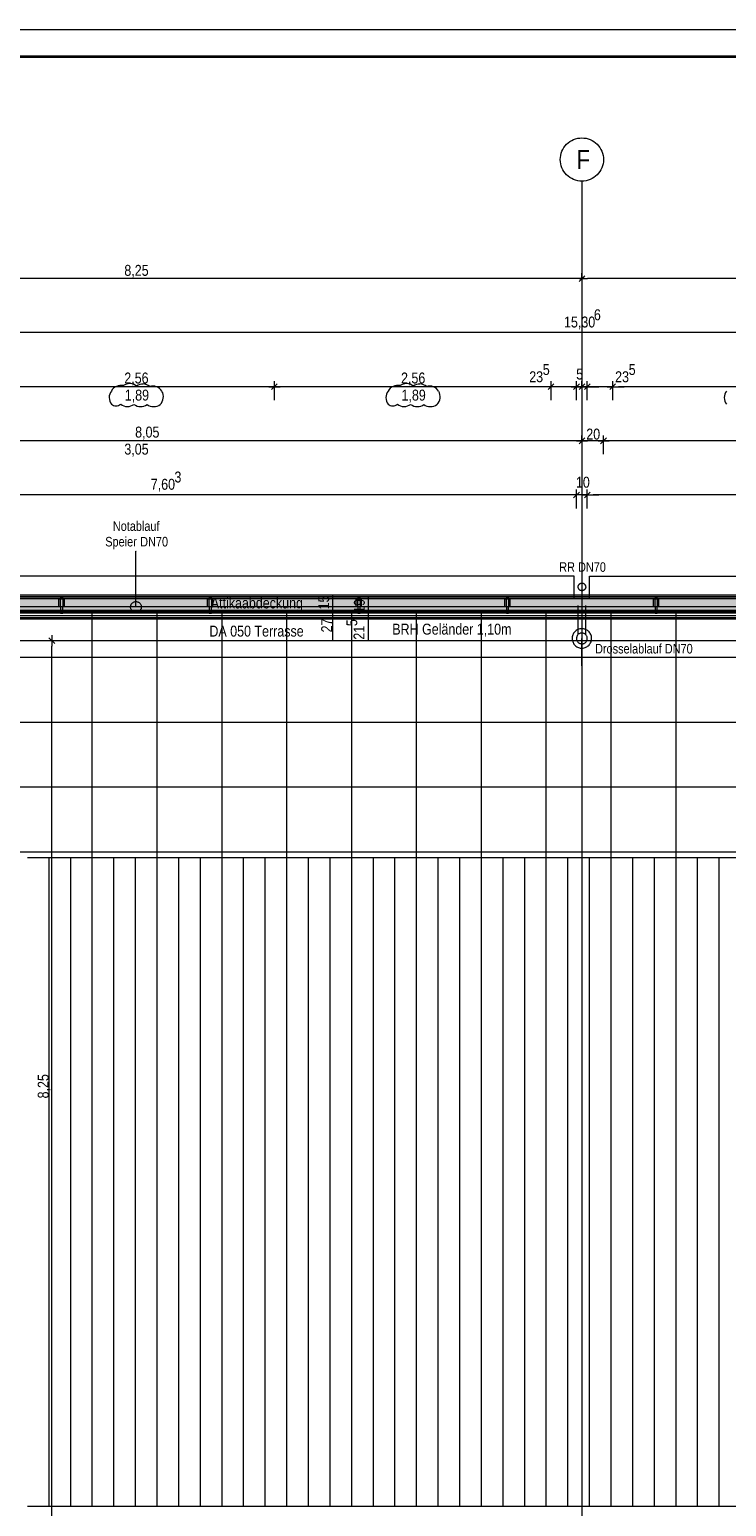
# Model space of a CAD drawing. Extents: x -620 to 300, y 62 to 1112.
# Tile 210 of 226: x -393 to -264, y 839 to 1112. Entities that reach past the tile are written whole.
import ezdxf
from ezdxf.lldxf.tags import DXFTag

# ---------------------------------------------------------------- set-up
doc = ezdxf.new("R2010")
doc.units = 0
doc.layers.get('0').update_dxf_attribs({"lineweight": 13})
for name, color, linetype, lineweight, true_color in [('30 -33 Aussenwände- 7 Fassade_ Elemente', 7, 'Continuous', 9, 0x00aacc), ('30 -34 Innenwände- 6 Elemente', 7, 'Continuous', 9, 0xff6633), ('30 -36 Dächer- 3 Dachbeläge', 7, 'Continuous', 15, 0x9999ff), ('30 -36 Dächer- 4 Dachbekleidungen', 7, 'Continuous', 9, 0xccccff), ('60- 61 allgemeine Ausstattung- 4 Terrassen', 9, 'Continuous', 9, 0x808080), ('70 -72 Beschriftung- 1 Beschriftung allgemein', 7, 'Continuous', 9, 0xff6633), ('70 -76 Bemaßung- 2 Allgemein', 9, 'Continuous', 5, 0x808080), ('70 -77 Revision- 2 Wolken', 7, 'Continuous', 18, 0x944cff)]:
    doc.layers.add(name, color=color, linetype=linetype, lineweight=lineweight, true_color=true_color)
for name, color, linetype, lineweight in [('40 -41 Abwasser_Wasser_Gas- 1 Abwasser + sanitäre Anlagen', 7, 'Continuous', 9), ('40 -41 Abwasser_Wasser_Gas- 2 Wasser-1', 7, 'Continuous', 15), ('70 -71 Achsen- 1 Gebäudeachsen', 7, 'STRICHPUNKT2-A06CPVSFL0', 18), ('iwb_Plankopf Rahmen', 7, 'Continuous', 35), ('Keine-A06CPVSEL0', 7, 'Continuous', 9)]:
    doc.layers.add(name, color=color, linetype=linetype, lineweight=lineweight)
doc.styles.get("Standard").update_dxf_attribs({"font": 'ARIALN.TTF'})
tags = doc.linetypes.add('grob-A06CPVSAL0', pattern=[14, 3, -8, 3]).pattern_tags.tags
tags[8:9] = [DXFTag(74, 4), DXFTag(75, 0), DXFTag(340, '0'), DXFTag(46, 0.0), DXFTag(50, 0.0), DXFTag(44, 0.0), DXFTag(45, 0.0)]
tags[6:7] = [DXFTag(74, 4), DXFTag(75, 0), DXFTag(340, '0'), DXFTag(46, 0.0), DXFTag(50, 0.0), DXFTag(44, 0.0), DXFTag(45, 0.0)]
tags[4:5] = [DXFTag(74, 4), DXFTag(75, 0), DXFTag(340, '0'), DXFTag(46, 0.0), DXFTag(50, 0.0), DXFTag(44, 0.0), DXFTag(45, 0.0)]
tags = doc.linetypes.add('STRICHPUNKT2-A06CPVSFL0', pattern=[12.7, 6.35, -3.175, 0, -3.175]).pattern_tags.tags
tags[10:11] = [DXFTag(74, 4), DXFTag(75, 0), DXFTag(340, '0'), DXFTag(46, 0.0), DXFTag(50, 0.0), DXFTag(44, 0.0), DXFTag(45, 0.0)]
tags[8:9] = [DXFTag(74, 4), DXFTag(75, 0), DXFTag(340, '0'), DXFTag(46, 0.0), DXFTag(50, 0.0), DXFTag(44, 0.0), DXFTag(45, 0.0)]
tags[6:7] = [DXFTag(74, 4), DXFTag(75, 0), DXFTag(340, '0'), DXFTag(46, 0.0), DXFTag(50, 0.0), DXFTag(44, 0.0), DXFTag(45, 0.0)]
tags[4:5] = [DXFTag(74, 4), DXFTag(75, 0), DXFTag(340, '0'), DXFTag(46, 0.0), DXFTag(50, 0.0), DXFTag(44, 0.0), DXFTag(45, 0.0)]

# ---------------------------------------------------------------- blocks, each defined once
blk = doc.blocks.new('Referenz-A06CPVSGL0')
at = {"layer": '30 -33 Aussenwände- 7 Fassade_ Elemente', "color": 0, "linetype": 'Continuous', "ltscale": 0.13}
for p, q in [((-291.98, 1011.39), (-454.18, 1011.39)), ((-291.98, 1007.25), (-291.98, 1011.39)), ((-289.18, 1011.39), (-126.98, 1011.39)), ((-289.18, 1007.25), (-289.18, 1011.39)), ((-447.78, 1007.25), (-133.38, 1007.25)), ((-447.2, 1007.25), (-291.98, 1007.25)), ((-126.98, 1007.25), (-289.18, 1007.25))]:
    blk.add_line(p, q, dxfattribs=at)
at = {"layer": '30 -34 Innenwände- 6 Elemente', "color": 0, "linetype": 'Continuous', "ltscale": 0.13}
for p, q in [((-133.38, 1007.25), (-447.78, 1007.25)), ((-447.78, 1005.05), (-133.38, 1005.05)), ((-133.38, 1004.05), (-447.78, 1004.05)), ((-447.78, 1003.45), (-133.38, 1003.45))]:
    blk.add_line(p, q, dxfattribs=at)
at = {"layer": '30 -36 Dächer- 3 Dachbeläge', "color": 0, "linetype": 'Continuous', "ltscale": 0.15}
for p, q in [((-133.98, 1007.85), (-447.18, 1007.85)), ((-447.18, 1004.85), (-133.98, 1004.85))]:
    blk.add_line(p, q, dxfattribs=at)
at = {"layer": '30 -36 Dächer- 3 Dachbeläge', "color": 0, "lineweight": 9}
for p, q in [((-387.03, 1007.55), (-387.03, 1007.15)), ((-387.03, 1007.15), (-386.63, 1007.15)), ((-386.63, 1007.15), (-386.63, 1007.55)), ((-359.53, 1007.55), (-359.53, 1007.15)), ((-359.53, 1007.15), (-359.13, 1007.15)), ((-359.13, 1007.15), (-359.13, 1007.55)), ((-332.03, 1007.55), (-332.03, 1007.15)), ((-332.03, 1007.15), (-331.63, 1007.15)), ((-331.63, 1007.15), (-331.63, 1007.55)), ((-304.53, 1007.55), (-304.53, 1007.15)), ((-304.53, 1007.15), (-304.13, 1007.15)), ((-304.13, 1007.15), (-304.13, 1007.55)), ((-277.03, 1007.55), (-277.03, 1007.15)), ((-277.03, 1007.15), (-276.63, 1007.15)), ((-276.63, 1007.15), (-276.63, 1007.55))]:
    blk.add_line(p, q, dxfattribs=at)
at = {"layer": '30 -36 Dächer- 3 Dachbeläge', "color": 0, "lineweight": 0}
for points in [[(-447.18, 1004.85), (-447.18, 1007.85), (-133.98, 1004.85)], [(-133.98, 1004.85), (-447.18, 1007.85), (-133.98, 1007.85)], [(-386.63, 1007.15), (-387.03, 1007.15), (-386.63, 1007.55)], [(-386.63, 1007.55), (-387.03, 1007.15), (-387.03, 1007.55)], [(-359.13, 1007.15), (-359.53, 1007.15), (-359.13, 1007.55)], [(-359.13, 1007.55), (-359.53, 1007.15), (-359.53, 1007.55)], [(-331.63, 1007.15), (-332.03, 1007.15), (-331.63, 1007.55)], [(-331.63, 1007.55), (-332.03, 1007.15), (-332.03, 1007.55)], [(-304.13, 1007.15), (-304.53, 1007.15), (-304.13, 1007.55)], [(-304.13, 1007.55), (-304.53, 1007.15), (-304.53, 1007.55)], [(-276.63, 1007.15), (-277.03, 1007.15), (-276.63, 1007.55)], [(-276.63, 1007.55), (-277.03, 1007.15), (-277.03, 1007.55)]]:
    blk.add_solid(points, dxfattribs=at)
at = {"layer": '30 -36 Dächer- 4 Dachbekleidungen', "color": 0, "linetype": 'Continuous', "ltscale": 0.13}
for p, q in [((-133.98, 1007.55), (-447.18, 1007.55)), ((-447.18, 1005.75), (-133.98, 1005.75)), ((-387.33, 1005.75), (-387.33, 1007.15)), ((-387.33, 1007.15), (-387.03, 1007.15)), ((-387.03, 1005.75), (-387.03, 1007.15)), ((-387.03, 1007.15), (-386.63, 1007.15)), ((-387.03, 1005.75), (-387.03, 1004.55)), ((-386.63, 1007.15), (-386.63, 1005.75)), ((-386.33, 1007.15), (-386.63, 1007.15)), ((-386.63, 1004.55), (-386.63, 1005.75)), ((-386.33, 1005.75), (-386.33, 1007.15)), ((-359.83, 1005.75), (-359.83, 1007.15)), ((-359.83, 1007.15), (-359.53, 1007.15)), ((-359.53, 1005.75), (-359.53, 1007.15)), ((-359.53, 1007.15), (-359.13, 1007.15)), ((-359.53, 1005.75), (-359.53, 1004.55)), ((-359.13, 1007.15), (-359.13, 1005.75)), ((-358.83, 1007.15), (-359.13, 1007.15)), ((-359.13, 1004.55), (-359.13, 1005.75)), ((-358.83, 1005.75), (-358.83, 1007.15)), ((-332.33, 1005.75), (-332.33, 1007.15)), ((-332.33, 1007.15), (-332.03, 1007.15)), ((-332.03, 1005.75), (-332.03, 1007.15)), ((-332.03, 1007.15), (-331.63, 1007.15)), ((-332.03, 1005.75), (-332.03, 1004.55)), ((-331.63, 1007.15), (-331.63, 1005.75)), ((-331.33, 1007.15), (-331.63, 1007.15)), ((-331.63, 1004.55), (-331.63, 1005.75)), ((-331.33, 1005.75), (-331.33, 1007.15)), ((-304.83, 1005.75), (-304.83, 1007.15)), ((-304.83, 1007.15), (-304.53, 1007.15)), ((-304.53, 1005.75), (-304.53, 1007.15)), ((-304.53, 1007.15), (-304.13, 1007.15)), ((-304.53, 1005.75), (-304.53, 1004.55)), ((-304.13, 1007.15), (-304.13, 1005.75)), ((-303.83, 1007.15), (-304.13, 1007.15)), ((-304.13, 1004.55), (-304.13, 1005.75)), ((-303.83, 1005.75), (-303.83, 1007.15)), ((-277.33, 1005.75), (-277.33, 1007.15)), ((-277.33, 1007.15), (-277.03, 1007.15)), ((-277.03, 1005.75), (-277.03, 1007.15)), ((-277.03, 1007.15), (-276.63, 1007.15)), ((-277.03, 1005.75), (-277.03, 1004.55)), ((-276.63, 1007.15), (-276.63, 1005.75)), ((-276.33, 1007.15), (-276.63, 1007.15)), ((-276.63, 1004.55), (-276.63, 1005.75)), ((-276.33, 1005.75), (-276.33, 1007.15)), ((-133.98, 1004.55), (-447.18, 1004.55)), ((-447.18, 1003.75), (-133.98, 1003.75)), ((-387.03, 1004.55), (-386.63, 1004.55)), ((-359.53, 1004.55), (-359.13, 1004.55)), ((-332.03, 1004.55), (-331.63, 1004.55)), ((-304.53, 1004.55), (-304.13, 1004.55)), ((-277.03, 1004.55), (-276.63, 1004.55))]:
    blk.add_line(p, q, dxfattribs=at)
at = {"layer": '40 -41 Abwasser_Wasser_Gas- 1 Abwasser + sanitäre Anlagen', "color": 0, "linetype": 'grob-A06CPVSAL0', "ltscale": 0.13}
for p, q in [((-291.28, 1000.57), (-291.28, 1005.92)), ((-289.88, 1000.57), (-289.88, 1005.92)), ((-290.58, 994.77), (-290.58, 999.85))]:
    blk.add_line(p, q, dxfattribs=at)
at = {"layer": '40 -41 Abwasser_Wasser_Gas- 1 Abwasser + sanitäre Anlagen', "color": 0, "linetype": 'Continuous', "lineweight": 5, "ltscale": 0.13}
for p, q in [((-290.58, 999.85), (-290.59, 999.79)), ((-290.59, 999.79), (-290.56, 999.79)), ((-290.56, 999.79), (-290.58, 999.85))]:
    blk.add_line(p, q, dxfattribs=at)
at = {"layer": '40 -41 Abwasser_Wasser_Gas- 1 Abwasser + sanitäre Anlagen', "color": 0, "lineweight": 0}
for points in [[(-290.58, 999.85), (-290.59, 999.79), (-290.58, 999.79)], [(-290.58, 999.85), (-290.58, 999.79), (-290.56, 999.79)]]:
    blk.add_solid(points, dxfattribs=at)
at = {"layer": '40 -41 Abwasser_Wasser_Gas- 2 Wasser-1', "color": 0, "linetype": 'Continuous', "ltscale": 0.15}
for p, q in [((-291.28, 1009.4), (-291.27, 1009.46)), ((-291.28, 1009.4), (-291.27, 1009.46)), ((-291.28, 1009.33), (-291.28, 1009.4)), ((-291.28, 1009.33), (-291.28, 1009.4)), ((-291.27, 1009.26), (-291.28, 1009.33)), ((-291.27, 1009.26), (-291.28, 1009.33)), ((-291.27, 1009.46), (-291.26, 1009.53)), ((-291.27, 1009.46), (-291.26, 1009.53)), ((-291.25, 1009.19), (-291.27, 1009.26)), ((-291.25, 1009.19), (-291.27, 1009.26)), ((-291.26, 1009.53), (-291.24, 1009.6)), ((-291.26, 1009.53), (-291.24, 1009.6)), ((-291.23, 1009.13), (-291.25, 1009.19)), ((-291.23, 1009.13), (-291.25, 1009.19)), ((-291.24, 1009.6), (-291.22, 1009.66)), ((-291.24, 1009.6), (-291.22, 1009.66)), ((-291.21, 1009.06), (-291.23, 1009.13)), ((-291.21, 1009.06), (-291.23, 1009.13)), ((-291.22, 1009.66), (-291.18, 1009.72)), ((-291.22, 1009.66), (-291.18, 1009.72)), ((-291.17, 1009), (-291.21, 1009.06)), ((-291.17, 1009), (-291.21, 1009.06)), ((-291.18, 1009.72), (-291.15, 1009.78)), ((-291.18, 1009.72), (-291.15, 1009.78)), ((-291.13, 1008.95), (-291.17, 1009)), ((-291.13, 1008.95), (-291.17, 1009)), ((-291.15, 1009.78), (-291.1, 1009.83)), ((-291.15, 1009.78), (-291.1, 1009.83)), ((-291.09, 1008.89), (-291.13, 1008.95)), ((-291.09, 1008.89), (-291.13, 1008.95)), ((-291.1, 1009.83), (-291.06, 1009.88)), ((-291.1, 1009.83), (-291.06, 1009.88)), ((-291.04, 1008.85), (-291.09, 1008.89)), ((-291.04, 1008.85), (-291.09, 1008.89)), ((-291.06, 1009.88), (-291, 1009.93)), ((-291.06, 1009.88), (-291, 1009.93)), ((-290.99, 1008.8), (-291.04, 1008.85)), ((-290.99, 1008.8), (-291.04, 1008.85)), ((-291, 1009.93), (-290.95, 1009.97)), ((-291, 1009.93), (-290.95, 1009.97)), ((-290.93, 1008.77), (-290.99, 1008.8)), ((-290.93, 1008.77), (-290.99, 1008.8)), ((-290.95, 1009.97), (-290.89, 1010)), ((-290.95, 1009.97), (-290.89, 1010)), ((-290.87, 1008.74), (-290.93, 1008.77)), ((-290.87, 1008.74), (-290.93, 1008.77)), ((-290.89, 1010), (-290.83, 1010.03)), ((-290.89, 1010), (-290.83, 1010.03)), ((-290.8, 1008.71), (-290.87, 1008.74)), ((-290.8, 1008.71), (-290.87, 1008.74)), ((-290.83, 1010.03), (-290.76, 1010.05)), ((-290.83, 1010.03), (-290.76, 1010.05)), ((-290.74, 1008.69), (-290.8, 1008.71)), ((-290.74, 1008.69), (-290.8, 1008.71)), ((-290.76, 1010.05), (-290.69, 1010.06)), ((-290.76, 1010.05), (-290.69, 1010.06)), ((-290.67, 1008.68), (-290.74, 1008.69)), ((-290.67, 1008.68), (-290.74, 1008.69)), ((-290.69, 1010.06), (-290.62, 1010.07)), ((-290.69, 1010.06), (-290.62, 1010.07)), ((-290.6, 1008.67), (-290.67, 1008.68)), ((-290.6, 1008.67), (-290.67, 1008.68)), ((-290.62, 1010.07), (-290.56, 1010.07)), ((-290.62, 1010.07), (-290.56, 1010.07)), ((-290.53, 1008.67), (-290.6, 1008.67)), ((-290.53, 1008.67), (-290.6, 1008.67)), ((-290.56, 1010.07), (-290.49, 1010.07)), ((-290.56, 1010.07), (-290.49, 1010.07)), ((-290.46, 1008.68), (-290.53, 1008.67)), ((-290.46, 1008.68), (-290.53, 1008.67)), ((-290.49, 1010.07), (-290.42, 1010.06)), ((-290.49, 1010.07), (-290.42, 1010.06)), ((-290.4, 1008.7), (-290.46, 1008.68)), ((-290.4, 1008.7), (-290.46, 1008.68)), ((-290.42, 1010.06), (-290.35, 1010.04)), ((-290.42, 1010.06), (-290.35, 1010.04)), ((-290.33, 1008.72), (-290.4, 1008.7)), ((-290.33, 1008.72), (-290.4, 1008.7)), ((-290.35, 1010.04), (-290.29, 1010.01)), ((-290.35, 1010.04), (-290.29, 1010.01)), ((-290.27, 1008.75), (-290.33, 1008.72)), ((-290.27, 1008.75), (-290.33, 1008.72)), ((-290.29, 1010.01), (-290.23, 1009.98)), ((-290.29, 1010.01), (-290.23, 1009.98)), ((-290.21, 1008.78), (-290.27, 1008.75)), ((-290.21, 1008.78), (-290.27, 1008.75)), ((-290.23, 1009.98), (-290.17, 1009.94)), ((-290.23, 1009.98), (-290.17, 1009.94)), ((-290.15, 1008.82), (-290.21, 1008.78)), ((-290.15, 1008.82), (-290.21, 1008.78)), ((-290.17, 1009.94), (-290.12, 1009.9)), ((-290.17, 1009.94), (-290.12, 1009.9)), ((-290.1, 1008.86), (-290.15, 1008.82)), ((-290.1, 1008.86), (-290.15, 1008.82)), ((-290.12, 1009.9), (-290.07, 1009.85)), ((-290.12, 1009.9), (-290.07, 1009.85)), ((-290.05, 1008.91), (-290.1, 1008.86)), ((-290.05, 1008.91), (-290.1, 1008.86)), ((-290.07, 1009.85), (-290.02, 1009.8)), ((-290.07, 1009.85), (-290.02, 1009.8)), ((-290.01, 1008.97), (-290.05, 1008.91)), ((-290.01, 1008.97), (-290.05, 1008.91)), ((-290.02, 1009.8), (-289.98, 1009.74)), ((-290.02, 1009.8), (-289.98, 1009.74)), ((-289.97, 1009.02), (-290.01, 1008.97)), ((-289.97, 1009.02), (-290.01, 1008.97)), ((-289.98, 1009.74), (-289.95, 1009.68)), ((-289.98, 1009.74), (-289.95, 1009.68)), ((-289.94, 1009.08), (-289.97, 1009.02)), ((-289.94, 1009.08), (-289.97, 1009.02)), ((-289.95, 1009.68), (-289.92, 1009.62)), ((-289.95, 1009.68), (-289.92, 1009.62)), ((-289.92, 1009.15), (-289.94, 1009.08)), ((-289.92, 1009.15), (-289.94, 1009.08)), ((-289.92, 1009.62), (-289.9, 1009.55)), ((-289.92, 1009.62), (-289.9, 1009.55)), ((-289.9, 1009.21), (-289.92, 1009.15)), ((-289.9, 1009.21), (-289.92, 1009.15)), ((-289.9, 1009.55), (-289.89, 1009.49)), ((-289.9, 1009.55), (-289.89, 1009.49)), ((-289.88, 1009.28), (-289.9, 1009.21)), ((-289.88, 1009.28), (-289.9, 1009.21)), ((-289.89, 1009.49), (-289.88, 1009.42)), ((-289.89, 1009.49), (-289.88, 1009.42)), ((-289.88, 1009.42), (-289.88, 1009.35)), ((-289.88, 1009.42), (-289.88, 1009.35)), ((-289.88, 1009.35), (-289.88, 1009.28)), ((-289.88, 1009.35), (-289.88, 1009.28)), ((-374.08, 1005.7), (-374.07, 1005.8)), ((-374.08, 1005.6), (-374.08, 1005.7)), ((-374.07, 1005.51), (-374.08, 1005.6)), ((-374.07, 1005.8), (-374.05, 1005.9)), ((-374.04, 1005.41), (-374.07, 1005.51)), ((-374.05, 1005.9), (-374.03, 1005.99)), ((-374.01, 1005.32), (-374.04, 1005.41)), ((-374.03, 1005.99), (-373.99, 1006.08)), ((-373.98, 1005.23), (-374.01, 1005.32)), ((-373.99, 1006.08), (-373.94, 1006.17)), ((-373.93, 1005.14), (-373.98, 1005.23)), ((-373.94, 1006.17), (-373.89, 1006.25)), ((-373.87, 1005.06), (-373.93, 1005.14)), ((-373.89, 1006.25), (-373.83, 1006.33)), ((-373.81, 1004.99), (-373.87, 1005.06)), ((-373.83, 1006.33), (-373.76, 1006.4)), ((-373.74, 1004.92), (-373.81, 1004.99)), ((-373.76, 1006.4), (-373.69, 1006.46)), ((-373.69, 1006.46), (-373.61, 1006.52)), ((-373.61, 1006.52), (-373.52, 1006.57)), ((-373.52, 1006.57), (-373.43, 1006.6)), ((-373.43, 1006.6), (-373.34, 1006.63)), ((-373.34, 1006.63), (-373.24, 1006.66)), ((-373.24, 1006.66), (-373.14, 1006.67)), ((-373.14, 1006.67), (-373.05, 1006.67)), ((-373.05, 1006.67), (-372.95, 1006.66)), ((-372.95, 1006.66), (-372.85, 1006.64)), ((-372.85, 1006.64), (-372.76, 1006.62)), ((-372.76, 1006.62), (-372.67, 1006.58)), ((-372.67, 1006.58), (-372.58, 1006.54)), ((-372.58, 1006.54), (-372.5, 1006.48)), ((-372.5, 1006.48), (-372.42, 1006.42)), ((-372.39, 1004.94), (-372.47, 1004.88)), ((-372.42, 1006.42), (-372.35, 1006.35)), ((-372.33, 1005.01), (-372.39, 1004.94)), ((-372.35, 1006.35), (-372.29, 1006.28)), ((-372.27, 1005.09), (-372.33, 1005.01)), ((-372.29, 1006.28), (-372.23, 1006.2)), ((-372.21, 1005.17), (-372.27, 1005.09)), ((-372.23, 1006.2), (-372.18, 1006.11)), ((-372.17, 1005.26), (-372.21, 1005.17)), ((-372.18, 1006.11), (-372.14, 1006.02)), ((-372.13, 1005.35), (-372.17, 1005.26)), ((-372.14, 1006.02), (-372.11, 1005.93)), ((-372.1, 1005.44), (-372.13, 1005.35)), ((-372.11, 1005.93), (-372.09, 1005.83)), ((-372.09, 1005.54), (-372.1, 1005.44)), ((-372.09, 1005.83), (-372.08, 1005.73)), ((-372.08, 1005.64), (-372.09, 1005.54)), ((-372.08, 1005.73), (-372.08, 1005.64)), ((-373.66, 1004.86), (-373.74, 1004.92)), ((-373.58, 1004.8), (-373.66, 1004.86)), ((-373.49, 1004.76), (-373.58, 1004.8)), ((-373.4, 1004.72), (-373.49, 1004.76)), ((-373.31, 1004.7), (-373.4, 1004.72)), ((-373.21, 1004.68), (-373.31, 1004.7)), ((-373.11, 1004.67), (-373.21, 1004.68)), ((-373.01, 1004.67), (-373.11, 1004.67)), ((-372.92, 1004.68), (-373.01, 1004.67)), ((-372.82, 1004.7), (-372.92, 1004.68)), ((-372.73, 1004.73), (-372.82, 1004.7)), ((-372.64, 1004.77), (-372.73, 1004.73)), ((-372.55, 1004.82), (-372.64, 1004.77)), ((-372.47, 1004.88), (-372.55, 1004.82)), ((-292.37, 999.97), (-292.38, 999.79)), ((-292.38, 999.79), (-292.36, 999.62)), ((-292.35, 1000.15), (-292.37, 999.97)), ((-292.36, 999.62), (-292.33, 999.44)), ((-292.32, 1000.32), (-292.35, 1000.15)), ((-292.26, 1000.49), (-292.32, 1000.32)), ((-292.19, 1000.65), (-292.26, 1000.49)), ((-292.11, 1000.8), (-292.19, 1000.65)), ((-292.01, 1000.95), (-292.11, 1000.8)), ((-291.89, 1001.08), (-292.01, 1000.95)), ((-291.77, 1001.21), (-291.89, 1001.08)), ((-291.63, 1001.32), (-291.77, 1001.21)), ((-291.48, 1001.41), (-291.63, 1001.32)), ((-291.57, 1000.02), (-291.58, 999.92)), ((-291.58, 999.92), (-291.58, 999.82)), ((-291.58, 999.82), (-291.57, 999.72)), ((-291.54, 1000.11), (-291.57, 1000.02)), ((-291.57, 999.72), (-291.55, 999.63)), ((-291.55, 999.63), (-291.53, 999.53)), ((-291.51, 1000.21), (-291.54, 1000.11)), ((-291.53, 999.53), (-291.49, 999.44)), ((-291.48, 1000.3), (-291.51, 1000.21)), ((-291.32, 1001.49), (-291.48, 1001.41)), ((-291.43, 1000.38), (-291.48, 1000.3)), ((-291.37, 1000.46), (-291.43, 1000.38)), ((-291.31, 1000.54), (-291.37, 1000.46)), ((-291.16, 1001.56), (-291.32, 1001.49)), ((-291.24, 1000.61), (-291.31, 1000.54)), ((-291.16, 1000.67), (-291.24, 1000.61)), ((-290.99, 1001.61), (-291.16, 1001.56)), ((-291.08, 1000.72), (-291.16, 1000.67)), ((-290.99, 1000.76), (-291.08, 1000.72)), ((-290.81, 1001.64), (-290.99, 1001.61)), ((-290.9, 1000.8), (-290.99, 1000.76)), ((-290.81, 1000.83), (-290.9, 1000.8)), ((-290.64, 1001.65), (-290.81, 1001.64)), ((-290.71, 1000.84), (-290.81, 1000.83)), ((-290.61, 1000.85), (-290.71, 1000.84)), ((-290.46, 1001.65), (-290.64, 1001.65)), ((-290.51, 1000.85), (-290.61, 1000.85)), ((-290.58, 999.85), (-290.58, 996.01)), ((-290.42, 1000.84), (-290.51, 1000.85)), ((-290.29, 1001.63), (-290.46, 1001.65)), ((-290.32, 1000.82), (-290.42, 1000.84)), ((-290.23, 1000.79), (-290.32, 1000.82)), ((-290.11, 1001.59), (-290.29, 1001.63)), ((-290.14, 1000.75), (-290.23, 1000.79)), ((-290.05, 1000.7), (-290.14, 1000.75)), ((-289.94, 1001.54), (-290.11, 1001.59)), ((-289.97, 1000.65), (-290.05, 1000.7)), ((-289.89, 1000.58), (-289.97, 1000.65)), ((-289.78, 1001.47), (-289.94, 1001.54)), ((-289.83, 1000.51), (-289.89, 1000.58)), ((-289.77, 1000.44), (-289.83, 1000.51)), ((-289.63, 1001.38), (-289.78, 1001.47)), ((-289.71, 1000.35), (-289.77, 1000.44)), ((-289.67, 1000.27), (-289.71, 1000.35)), ((-289.68, 999.41), (-289.64, 999.5)), ((-289.63, 1000.17), (-289.67, 1000.27)), ((-289.64, 999.5), (-289.61, 999.59)), ((-289.48, 1001.28), (-289.63, 1001.38)), ((-289.6, 1000.08), (-289.63, 1000.17)), ((-289.61, 999.59), (-289.59, 999.69)), ((-289.59, 999.98), (-289.6, 1000.08)), ((-289.58, 999.89), (-289.59, 999.98)), ((-289.59, 999.69), (-289.58, 999.79)), ((-289.58, 999.79), (-289.58, 999.89)), ((-289.35, 1001.17), (-289.48, 1001.28)), ((-289.23, 1001.04), (-289.35, 1001.17)), ((-289.12, 1000.9), (-289.23, 1001.04)), ((-289.02, 1000.75), (-289.12, 1000.9)), ((-288.94, 1000.6), (-289.02, 1000.75)), ((-288.87, 1000.43), (-288.94, 1000.6)), ((-288.83, 1000.26), (-288.87, 1000.43)), ((-288.84, 999.39), (-288.8, 999.56)), ((-288.79, 1000.09), (-288.83, 1000.26)), ((-288.8, 999.56), (-288.78, 999.74)), ((-288.78, 999.91), (-288.79, 1000.09)), ((-288.78, 999.74), (-288.78, 999.91)), ((-292.33, 999.44), (-292.28, 999.27)), ((-292.28, 999.27), (-292.22, 999.11)), ((-292.22, 999.11), (-292.14, 998.95)), ((-292.14, 998.95), (-292.04, 998.8)), ((-292.04, 998.8), (-291.93, 998.67)), ((-291.93, 998.67), (-291.81, 998.54)), ((-291.81, 998.54), (-291.67, 998.43)), ((-291.67, 998.43), (-291.53, 998.32)), ((-291.53, 998.32), (-291.37, 998.24)), ((-291.49, 999.44), (-291.44, 999.35)), ((-291.44, 999.35), (-291.39, 999.27)), ((-291.39, 999.27), (-291.33, 999.19)), ((-291.37, 998.24), (-291.21, 998.17)), ((-291.33, 999.19), (-291.26, 999.12)), ((-291.26, 999.12), (-291.19, 999.06)), ((-291.21, 998.17), (-291.04, 998.11)), ((-291.19, 999.06), (-291.11, 999)), ((-291.11, 999), (-291.02, 998.96)), ((-291.04, 998.11), (-290.87, 998.08)), ((-291.02, 998.96), (-290.93, 998.92)), ((-290.93, 998.92), (-290.84, 998.89)), ((-290.87, 998.08), (-290.7, 998.06)), ((-290.84, 998.89), (-290.74, 998.87)), ((-290.74, 998.87), (-290.64, 998.86)), ((-290.7, 998.06), (-290.52, 998.05)), ((-290.64, 998.86), (-290.55, 998.85)), ((-290.55, 998.85), (-290.45, 998.86)), ((-290.52, 998.05), (-290.34, 998.07)), ((-290.45, 998.86), (-290.35, 998.88)), ((-290.35, 998.88), (-290.26, 998.91)), ((-290.34, 998.07), (-290.17, 998.1)), ((-290.26, 998.91), (-290.17, 998.94)), ((-290.17, 998.94), (-290.08, 998.99)), ((-290.17, 998.1), (-290, 998.15)), ((-290.08, 998.99), (-290, 999.04)), ((-290, 999.04), (-289.92, 999.1)), ((-290, 998.15), (-289.84, 998.21)), ((-289.92, 999.1), (-289.85, 999.17)), ((-289.85, 999.17), (-289.79, 999.24)), ((-289.84, 998.21), (-289.68, 998.29)), ((-289.79, 999.24), (-289.73, 999.33)), ((-289.73, 999.33), (-289.68, 999.41)), ((-289.68, 998.29), (-289.53, 998.39)), ((-289.53, 998.39), (-289.39, 998.5)), ((-289.39, 998.5), (-289.26, 998.62)), ((-289.26, 998.62), (-289.15, 998.76)), ((-289.15, 998.76), (-289.05, 998.9)), ((-289.05, 998.9), (-288.96, 999.06)), ((-288.96, 999.06), (-288.89, 999.22)), ((-288.89, 999.22), (-288.84, 999.39))]:
    blk.add_line(p, q, dxfattribs=at)
at = {"layer": '60- 61 allgemeine Ausstattung- 4 Terrassen', "color": 0}
for p, q in [((-133.98, 1004.85), (-447.18, 1004.85)), ((-381.16, 959.35), (-381.16, 1004.85)), ((-369.16, 959.35), (-369.16, 1004.85)), ((-357.16, 959.35), (-357.16, 1004.85)), ((-345.16, 959.35), (-345.16, 1004.85)), ((-333.16, 959.35), (-333.16, 1004.85)), ((-321.16, 959.35), (-321.16, 1004.85)), ((-309.16, 959.35), (-309.16, 1004.85)), ((-297.16, 959.35), (-297.16, 1004.85)), ((-285.16, 959.35), (-285.16, 1004.85)), ((-273.16, 959.35), (-273.16, 1004.85)), ((-443.64, 996.39), (-137.52, 996.39)), ((-443.64, 984.39), (-137.52, 984.39)), ((-443.64, 972.39), (-137.52, 972.39)), ((-443.64, 960.39), (-137.52, 960.39)), ((-393.12, 959.35), (-261.12, 959.35)), ((-393.12, 959.35), (-261.12, 959.35)), ((-389.16, 839.35), (-389.16, 959.35)), ((-385.16, 839.35), (-385.16, 959.35)), ((-381.16, 839.35), (-381.16, 959.35)), ((-377.16, 839.35), (-377.16, 959.35)), ((-373.16, 839.35), (-373.16, 959.35)), ((-369.16, 839.35), (-369.16, 959.35)), ((-365.16, 839.35), (-365.16, 959.35)), ((-361.16, 839.35), (-361.16, 959.35)), ((-357.16, 839.35), (-357.16, 959.35)), ((-353.16, 839.35), (-353.16, 959.35)), ((-349.16, 839.35), (-349.16, 959.35)), ((-345.16, 839.35), (-345.16, 959.35)), ((-341.16, 839.35), (-341.16, 959.35)), ((-337.16, 839.35), (-337.16, 959.35)), ((-333.16, 839.35), (-333.16, 959.35)), ((-329.16, 839.35), (-329.16, 959.35)), ((-325.16, 839.35), (-325.16, 959.35)), ((-321.16, 839.35), (-321.16, 959.35)), ((-317.16, 839.35), (-317.16, 959.35)), ((-313.16, 839.35), (-313.16, 959.35)), ((-309.16, 839.35), (-309.16, 959.35)), ((-305.16, 839.35), (-305.16, 959.35)), ((-301.16, 839.35), (-301.16, 959.35)), ((-297.16, 839.35), (-297.16, 959.35)), ((-293.16, 839.35), (-293.16, 959.35)), ((-289.16, 839.35), (-289.16, 959.35)), ((-285.16, 839.35), (-285.16, 959.35)), ((-281.16, 839.35), (-281.16, 959.35)), ((-277.16, 839.35), (-277.16, 959.35)), ((-273.16, 839.35), (-273.16, 959.35)), ((-269.16, 839.35), (-269.16, 959.35)), ((-265.16, 839.35), (-265.16, 959.35)), ((-261.12, 839.35), (-393.12, 839.35))]:
    blk.add_line(p, q, dxfattribs=at)
at = {"layer": '70 -71 Achsen- 1 Gebäudeachsen', "color": 0, "linetype": 'STRICHPUNKT2-A06CPVSFL0', "ltscale": 0.18}
for p, q in [((-290.58, 1084.39), (-290.58, 84.95)), ((-538.63, 999.45), (76.53, 999.45))]:
    blk.add_line(p, q, dxfattribs=at)
at = {"layer": '70 -72 Beschriftung- 1 Beschriftung allgemein', "color": 0, "linetype": 'Continuous', "lineweight": 5, "ltscale": 0.13}
for p, q in [((-373.09, 1015.9), (-373.08, 1015.96)), ((-373.06, 1015.9), (-373.09, 1015.9)), ((-373.08, 1015.96), (-373.06, 1015.9))]:
    blk.add_line(p, q, dxfattribs=at)
at = {"layer": '70 -72 Beschriftung- 1 Beschriftung allgemein', "color": 0, "linetype": 'Continuous', "ltscale": 0.13}
blk.add_line((-373.08, 1005.67), (-373.08, 1015.96), dxfattribs=at)
at = {"layer": '70 -72 Beschriftung- 1 Beschriftung allgemein', "color": 0, "lineweight": 0}
for points in [[(-373.08, 1015.9), (-373.09, 1015.9), (-373.08, 1015.96)], [(-373.08, 1015.9), (-373.08, 1015.96), (-373.06, 1015.9)]]:
    blk.add_solid(points, dxfattribs=at)
at = {"layer": '70 -76 Bemaßung- 2 Allgemein', "color": 0, "linetype": 'Continuous', "ltscale": 0.13}
for p, q in [((-291.64, 1066.39), (-454.52, 1066.39)), ((-290.08, 1066.39), (-291.64, 1066.39)), ((-290.05, 1066.92), (-291.11, 1065.86)), ((-291.11, 1065.86), (-290.05, 1066.92)), ((-291.08, 1066.39), (-289.52, 1066.39)), ((-290.58, 1066.45), (-290.58, 1067.39)), ((-290.58, 1066.45), (-290.58, 1067.39)), ((-126.64, 1066.39), (-289.52, 1066.39)), ((-138.58, 1056.39), (-442.58, 1056.39)), ((-348.54, 1046.39), (-397.62, 1046.39)), ((-346.48, 1046.39), (-348.54, 1046.39)), ((-348.48, 1046.39), (-346.42, 1046.39)), ((-347.48, 1043.89), (-347.48, 1047.39)), ((-347.48, 1043.89), (-347.48, 1047.39)), ((-297.34, 1046.39), (-346.42, 1046.39)), ((-297.34, 1046.39), (-298.4, 1046.39)), ((-295.28, 1046.39), (-297.34, 1046.39)), ((-295.28, 1046.39), (-297.34, 1046.39)), ((-296.28, 1043.89), (-296.28, 1047.39)), ((-296.28, 1043.89), (-296.28, 1047.39)), ((-291.58, 1046.39), (-296.28, 1046.39)), ((-292.64, 1046.39), (-293.7, 1046.39)), ((-291.64, 1046.39), (-292.7, 1046.39)), ((-290.58, 1046.39), (-292.64, 1046.39)), ((-292.58, 1046.39), (-290.52, 1046.39)), ((-290.64, 1046.39), (-291.7, 1046.39)), ((-289.58, 1046.39), (-291.64, 1046.39)), ((-291.58, 1043.89), (-291.58, 1047.39)), ((-291.58, 1043.89), (-291.58, 1047.39)), ((-290.58, 1046.39), (-291.58, 1046.39)), ((-291.58, 1046.39), (-289.52, 1046.39)), ((-288.58, 1046.39), (-290.64, 1046.39)), ((-290.58, 1046.45), (-290.58, 1047.39)), ((-290.58, 1046.45), (-290.58, 1047.39)), ((-289.58, 1046.39), (-290.58, 1046.39)), ((-290.58, 1046.39), (-288.52, 1046.39)), ((-290.52, 1046.39), (-289.46, 1046.39)), ((-289.58, 1043.89), (-289.58, 1047.39)), ((-289.58, 1043.89), (-289.58, 1047.39)), ((-284.88, 1046.39), (-289.58, 1046.39)), ((-289.52, 1046.39), (-288.46, 1046.39)), ((-288.52, 1046.39), (-287.46, 1046.39)), ((-285.88, 1046.39), (-283.82, 1046.39)), ((-285.88, 1046.39), (-283.82, 1046.39)), ((-284.88, 1043.89), (-284.88, 1047.39)), ((-284.88, 1043.89), (-284.88, 1047.39)), ((-283.82, 1046.39), (-282.76, 1046.39)), ((-234.74, 1046.39), (-283.82, 1046.39)), ((-291.64, 1036.39), (-450.52, 1036.39)), ((-289.58, 1036.39), (-291.64, 1036.39)), ((-291.58, 1036.39), (-289.52, 1036.39)), ((-290.58, 1036.45), (-290.58, 1037.39)), ((-290.58, 1036.45), (-290.58, 1037.39)), ((-287.64, 1036.39), (-289.52, 1036.39)), ((-285.58, 1036.39), (-287.64, 1036.39)), ((-287.58, 1036.39), (-285.52, 1036.39)), ((-286.58, 1033.89), (-286.58, 1037.39)), ((-286.58, 1033.89), (-286.58, 1037.39)), ((-130.64, 1036.39), (-285.52, 1036.39)), ((-291.58, 1023.89), (-291.58, 1027.39)), ((-291.58, 1023.89), (-291.58, 1027.39)), ((-289.58, 1023.89), (-289.58, 1027.39)), ((-289.58, 1023.89), (-289.58, 1027.39)), ((-292.64, 1026.39), (-442.58, 1026.39)), ((-292.64, 1026.39), (-293.7, 1026.39)), ((-290.58, 1026.39), (-292.64, 1026.39)), ((-290.58, 1026.39), (-292.64, 1026.39)), ((-289.58, 1026.39), (-291.58, 1026.39)), ((-290.58, 1026.39), (-288.52, 1026.39)), ((-290.58, 1026.39), (-288.52, 1026.39)), ((-288.52, 1026.39), (-287.46, 1026.39)), ((-138.58, 1026.39), (-288.52, 1026.39)), ((-336.64, 1007.85), (-336.7, 1007.85)), ((-336.69, 1007.86), (-336.67, 1007.84)), ((-336.68, 1007.86), (-336.68, 1007.83)), ((-336.68, 1004.87), (-336.68, 1007.83)), ((-330.03, 1007.55), (-330.09, 1007.55)), ((-330.08, 1007.56), (-330.06, 1007.54)), ((-330.07, 1007.56), (-330.07, 1007.53)), ((-330.07, 1003.77), (-330.07, 1007.53)), ((-336.64, 1004.85), (-336.7, 1004.85)), ((-336.64, 1004.85), (-336.7, 1004.85)), ((-336.67, 1004.84), (-336.69, 1004.86)), ((-336.69, 1004.86), (-336.67, 1004.84)), ((-336.68, 1004.84), (-336.68, 1004.87)), ((-336.68, 1004.86), (-336.68, 1004.83)), ((-336.68, 999.47), (-336.68, 1004.83)), ((-330.06, 1003.74), (-330.08, 1003.76)), ((-330.08, 1003.76), (-330.06, 1003.74)), ((-330.08, 1003.75), (-330.05, 1003.75)), ((-330.08, 1003.75), (-330.05, 1003.75)), ((-330.07, 1003.74), (-330.07, 1003.77)), ((-330.07, 1003.76), (-330.07, 1003.73)), ((-330.07, 999.47), (-330.07, 1003.73)), ((-388.64, 1000.45), (-388.64, 998.39)), ((-336.68, 999.44), (-336.68, 999.47)), ((-330.07, 999.44), (-330.07, 999.47)), ((-391.14, 999.45), (-387.64, 999.45)), ((-388.64, 835.51), (-388.64, 998.39)), ((-336.64, 999.45), (-336.7, 999.45)), ((-336.67, 999.44), (-336.69, 999.46)), ((-330.03, 999.45), (-330.09, 999.45)), ((-330.06, 999.44), (-330.08, 999.46))]:
    blk.add_line(p, q, dxfattribs=at)
at = {"layer": '70 -76 Bemaßung- 2 Allgemein', "color": 0, "linetype": 'Continuous', "lineweight": 20, "ltscale": 0.2}
for p, q in [((-346.95, 1046.92), (-348.01, 1045.86)), ((-348.01, 1045.86), (-346.95, 1046.92)), ((-295.75, 1046.92), (-296.81, 1045.86)), ((-295.75, 1046.92), (-296.81, 1045.86)), ((-292.11, 1045.86), (-291.05, 1046.92)), ((-291.05, 1046.92), (-292.11, 1045.86)), ((-291.11, 1045.86), (-290.05, 1046.92)), ((-290.05, 1046.92), (-291.11, 1045.86)), ((-290.11, 1045.86), (-289.05, 1046.92)), ((-289.05, 1046.92), (-290.11, 1045.86)), ((-285.41, 1045.86), (-284.35, 1046.92)), ((-285.41, 1045.86), (-284.35, 1046.92)), ((-290.05, 1036.92), (-291.11, 1035.86)), ((-291.11, 1035.86), (-290.05, 1036.92)), ((-286.05, 1036.92), (-287.11, 1035.86)), ((-287.11, 1035.86), (-286.05, 1036.92)), ((-291.05, 1026.92), (-292.11, 1025.86)), ((-291.05, 1026.92), (-292.11, 1025.86)), ((-290.11, 1025.86), (-289.05, 1026.92)), ((-290.11, 1025.86), (-289.05, 1026.92)), ((-389.17, 999.98), (-388.11, 998.92))]:
    blk.add_line(p, q, dxfattribs=at)
at = {"layer": '70 -77 Revision- 2 Wolken', "color": 0, "linetype": 'Continuous', "ltscale": 0.18}
for centre, major_axis in [((-375.85, 1044.61), (-0.84, 1.85)), ((-375.85, 1044.61), (0.44, 1.98)), ((-374.24, 1044.93), (0.06, 2.03)), ((-374.24, 1044.93), (1.27, 1.59)), ((-371.8, 1044.86), (0.06, 2.03)), ((-371.8, 1044.86), (1.27, 1.59)), ((-370.02, 1044.49), (0.77, 1.88)), ((-370.02, 1044.49), (1.74, 1.05)), ((-324.65, 1044.61), (-0.84, 1.85)), ((-324.65, 1044.61), (0.44, 1.98)), ((-323.04, 1044.93), (0.06, 2.03)), ((-323.04, 1044.93), (1.27, 1.59)), ((-320.6, 1044.86), (0.06, 2.03)), ((-320.6, 1044.86), (1.27, 1.59)), ((-318.82, 1044.49), (0.77, 1.88)), ((-318.82, 1044.49), (1.74, 1.05)), ((-376, 1044.37), (-1.63, 1.22)), ((-376, 1044.37), (-2.03, 0)), ((-370.04, 1044.53), (1.46, -1.42)), ((-370.04, 1044.53), (2.02, -0.26)), ((-324.8, 1044.37), (-1.63, 1.22)), ((-324.8, 1044.37), (-2.03, 0)), ((-318.84, 1044.53), (1.46, -1.42)), ((-318.84, 1044.53), (2.02, -0.26)), ((-262.2, 1044.37), (-1.63, 1.22)), ((-262.2, 1044.37), (-2.03, 0)), ((-376.76, 1044.3), (-0.87, -1.15)), ((-376.76, 1044.3), (-0.01, -1.44)), ((-374.67, 1044.76), (-1.23, -1.62)), ((-374.67, 1044.76), (-0.01, -2.03)), ((-372.23, 1044.75), (-1.23, -1.62)), ((-372.23, 1044.75), (-0.01, -2.03)), ((-369.8, 1044.74), (-1.23, -1.62)), ((-369.8, 1044.74), (-0.01, -2.03)), ((-325.56, 1044.3), (-0.87, -1.15)), ((-325.56, 1044.3), (-0.01, -1.44)), ((-323.47, 1044.76), (-1.23, -1.62)), ((-323.47, 1044.76), (-0.01, -2.03)), ((-321.03, 1044.75), (-1.23, -1.62)), ((-321.03, 1044.75), (-0.01, -2.03)), ((-318.6, 1044.74), (-1.23, -1.62)), ((-318.6, 1044.74), (-0.01, -2.03))]:
    blk.add_ellipse(centre, major_axis=major_axis, ratio=1, start_param=0, end_param=0.643501, dxfattribs=at)
at = {"layer": 'Keine-A06CPVSEL0', "color": 0, "linetype": 'Continuous', "ltscale": 0.13}
for p, q in [((-291.36, 1092.32), (-290.97, 1092.37)), ((-290.97, 1092.37), (-290.58, 1092.39)), ((-290.58, 1092.39), (-290.19, 1092.37)), ((-290.19, 1092.37), (-289.8, 1092.32)), ((-294.41, 1089.55), (-294.27, 1089.92)), ((-294.27, 1089.92), (-294.11, 1090.28)), ((-294.11, 1090.28), (-293.9, 1090.62)), ((-293.9, 1090.62), (-293.67, 1090.93)), ((-293.67, 1090.93), (-293.41, 1091.22)), ((-293.41, 1091.22), (-293.12, 1091.49)), ((-293.12, 1091.49), (-292.8, 1091.72)), ((-292.8, 1091.72), (-292.46, 1091.92)), ((-292.46, 1091.92), (-292.11, 1092.09)), ((-292.11, 1092.09), (-291.74, 1092.22)), ((-291.74, 1092.22), (-291.36, 1092.32)), ((-289.8, 1092.32), (-289.42, 1092.22)), ((-289.42, 1092.22), (-289.05, 1092.09)), ((-289.05, 1092.09), (-288.69, 1091.92)), ((-288.69, 1091.92), (-288.36, 1091.72)), ((-288.36, 1091.72), (-288.04, 1091.49)), ((-288.04, 1091.49), (-287.75, 1091.22)), ((-287.75, 1091.22), (-287.49, 1090.93)), ((-287.49, 1090.93), (-287.25, 1090.62)), ((-287.25, 1090.62), (-287.05, 1090.28)), ((-287.05, 1090.28), (-286.88, 1089.92)), ((-286.88, 1089.92), (-286.75, 1089.55)), ((-294.58, 1088.39), (-294.56, 1088.79)), ((-294.56, 1088), (-294.58, 1088.39)), ((-294.56, 1088.79), (-294.5, 1089.17)), ((-294.5, 1087.61), (-294.56, 1088)), ((-294.5, 1089.17), (-294.41, 1089.55)), ((-294.41, 1087.23), (-294.5, 1087.61)), ((-294.27, 1086.86), (-294.41, 1087.23)), ((-294.11, 1086.51), (-294.27, 1086.86)), ((-286.88, 1086.86), (-287.05, 1086.51)), ((-286.75, 1087.23), (-286.88, 1086.86)), ((-286.75, 1089.55), (-286.66, 1089.17)), ((-286.66, 1087.61), (-286.75, 1087.23)), ((-286.66, 1089.17), (-286.6, 1088.79)), ((-286.6, 1088), (-286.66, 1087.61)), ((-286.6, 1088.79), (-286.58, 1088.39)), ((-286.58, 1088.39), (-286.6, 1088)), ((-293.9, 1086.17), (-294.11, 1086.51)), ((-293.67, 1085.86), (-293.9, 1086.17)), ((-293.41, 1085.56), (-293.67, 1085.86)), ((-293.12, 1085.3), (-293.41, 1085.56)), ((-292.8, 1085.07), (-293.12, 1085.3)), ((-292.46, 1084.87), (-292.8, 1085.07)), ((-292.11, 1084.7), (-292.46, 1084.87)), ((-291.74, 1084.57), (-292.11, 1084.7)), ((-291.36, 1084.47), (-291.74, 1084.57)), ((-290.97, 1084.41), (-291.36, 1084.47)), ((-290.58, 1084.39), (-290.97, 1084.41)), ((-290.19, 1084.41), (-290.58, 1084.39)), ((-289.8, 1084.47), (-290.19, 1084.41)), ((-289.42, 1084.57), (-289.8, 1084.47)), ((-289.05, 1084.7), (-289.42, 1084.57)), ((-288.69, 1084.87), (-289.05, 1084.7)), ((-288.36, 1085.07), (-288.69, 1084.87)), ((-288.04, 1085.3), (-288.36, 1085.07)), ((-287.75, 1085.56), (-288.04, 1085.3)), ((-287.49, 1085.86), (-287.75, 1085.56)), ((-287.25, 1086.17), (-287.49, 1085.86)), ((-287.05, 1086.51), (-287.25, 1086.17))]:
    blk.add_line(p, q, dxfattribs=at)
at = {"layer": '70 -72 Beschriftung- 1 Beschriftung allgemein', "color": 0, "linetype": 'Continuous', "ltscale": 0.13, "attachment_point": 1}
for s, insert, char_height in [('{\\fArial Narrow;Notablauf}', (-377.36, 1021.5), 1.7621), ('{\\fArial Narrow;Speier}', (-378.76, 1018.62), 1.7621), ('{\\fArial Narrow;DN70}', (-372.3, 1018.62), 1.7621), ('{\\fArial Narrow;RR DN70}', (-294.77, 1013.93), 1.7621), ('{\\fArial Narrow;RR DN70}', (-294.77, 1013.93), 1.7621), ('{\\fArial Narrow;Attikaabdeckung}', (-359.24, 1007.41), 2.0138), ('{\\fArial Narrow;DA 050 Terrasse}', (-359.49, 1002.21), 2.0138), ('{\\fArial Narrow;BRH Geländer 1,10m}', (-325.66, 1002.57), 2.0138), ('{\\fArial Narrow;Drosselablauf DN70}', (-288.14, 998.83), 1.7621)]:
    blk.add_mtext(s, dxfattribs=dict(at, insert=insert, char_height=char_height))
at = {"layer": '70 -76 Bemaßung- 2 Allgemein', "color": 0, "linetype": 'Continuous', "ltscale": 0.13, "char_height": 2.0138, "attachment_point": 1}
for s, insert in [('{\\fArial Narrow;8,25}', (-375.23, 1068.91)), ('{\\fArial Narrow;6}', (-288.36, 1060.7)), ('{\\fArial Narrow;15,30}', (-293.89, 1059.36)), ('{\\fArial Narrow;2,56}', (-375.24, 1049.01)), ('{\\fArial Narrow;2,56}', (-324.04, 1049.01)), ('{\\fArial Narrow;23}', (-300.32, 1049.24)), ('{\\fArial Narrow;5}', (-297.81, 1050.58)), ('{\\fArial Narrow;5}', (-291.63, 1049.74)), ('{\\fArial Narrow;23}', (-284.43, 1049.24)), ('{\\fArial Narrow;5}', (-281.92, 1050.58)), ('{\\fArial Narrow;1,89}', (-375.15, 1045.85)), ('{\\fArial Narrow;1,89}', (-323.95, 1045.85)), ('{\\fArial Narrow;8,05}', (-373.23, 1039.01)), ('{\\fArial Narrow;20}', (-289.77, 1038.64)), ('{\\fArial Narrow;3,05}', (-375.23, 1035.86)), ('{\\fArial Narrow;3}', (-365.96, 1030.7)), ('{\\fArial Narrow;10}', (-291.68, 1029.74)), ('{\\fArial Narrow;7,60}', (-370.34, 1029.36))]:
    blk.add_mtext(s, dxfattribs=dict(at, insert=insert))
at = {"layer": '70 -76 Bemaßung- 2 Allgemein', "color": 0, "linetype": 'Continuous', "ltscale": 0.13, "char_height": 2.0138, "attachment_point": 1, "rotation": 90}
for s, insert in [('{\\fArial Narrow;15}', (-339.36, 1005.22)), ('{\\fArial Narrow;19}', (-332.76, 1004.58)), ('{\\fArial Narrow;27}', (-338.8, 1000.96)), ('{\\fArial Narrow;5}', (-334.16, 1002.12)), ('{\\fArial Narrow;21}', (-332.82, 999.62)), ('{\\fArial Narrow;8,25}', (-391.25, 914.8))]:
    blk.add_mtext(s, dxfattribs=dict(at, insert=insert))
at = {"layer": 'Keine-A06CPVSEL0', "color": 0, "linetype": 'Continuous', "ltscale": 0.13, "insert": (-291.55, 1090.16), "char_height": 3.5241, "attachment_point": 1}
blk.add_mtext('{\\fArial Narrow;F}', dxfattribs=at)

msp = doc.modelspace()

# ---------------------------------------------------------------- linework, layer by layer
at = {"layer": 'iwb_Plankopf Rahmen', "color": 8, "lineweight": 13, "ltscale": 0.13, "true_color": 0x808080}
msp.add_lwpolyline([(300.35, 62.43), (-619.65, 62.43), (-619.65, 1112.43), (300.35, 1112.43), (300.35, 62.43)], close=True, dxfattribs=at)
at = {"layer": 'iwb_Plankopf Rahmen', "ltscale": 0.35}
msp.add_lwpolyline([(-599.65, 67.43), (-599.65, 1107.43), (295.35, 1107.43), (295.35, 67.43), (-599.65, 67.43)], close=True, dxfattribs=at)

# ---------------------------------------------------------------- block references
at = {"color": 8, "lineweight": 13, "ltscale": 0.13, "true_color": 0x808080}
msp.add_blockref('Referenz-A06CPVSGL0', (0, 0), dxfattribs=at)

doc.saveas('drawing.dxf')
